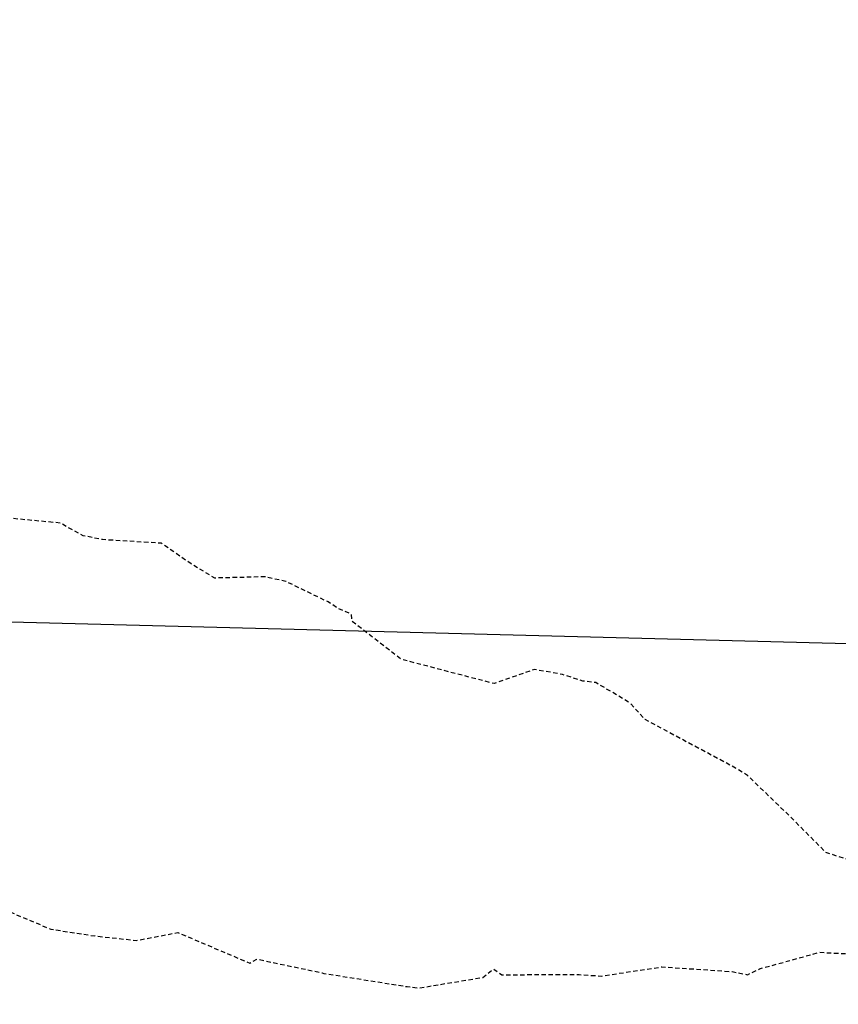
# Model space of a CAD drawing. Header units: feet. Extents: x 2262913 to 2469997, y 259999 to 435293.
# Tile 99 of 147: x 2465422 to 2465453, y 263635 to 263672. Entities that reach past the tile are written whole.
import ezdxf

# ---------------------------------------------------------------- set-up
doc = ezdxf.new("R2010")
doc.units = ezdxf.units.FT
doc.header["$MEASUREMENT"] = 0
doc.linetypes.add('OhDOT_USTN3', pattern=[0.22, 0.165, -0.055])
doc.linetypes.add('rowex', pattern=[0])
doc.layers.add('0_View_Frame_Border', color=7, linetype='Continuous', plot=False)
doc.layers.add('DT_X_Contour_Minor', color=136, linetype='OhDOT_USTN3')
doc.layers.add('RW_X_Fee_RW', color=6, linetype='rowex')
picture_1 = doc.add_image_def('image1.tif', size_in_pixel=(5000, 5000))

msp = doc.modelspace()

# ---------------------------------------------------------------- linework, layer by layer
at = {"layer": 'DT_X_Contour_Minor', "flags": 128}
msp.add_lwpolyline([(2465459.331, 263636.534), (2465461.49, 263636.656), (2465462.075, 263636.729), (2465463.693, 263637.622), (2465461.452, 263639.368), (2465460.158, 263639.63), (2465459.65, 263640.258), (2465456.041, 263640.236), (2465455.22, 263639.903), (2465453.013, 263640.603), (2465452.56, 263640.754), (2465451.188, 263642.135), (2465449.624, 263643.638), (2465449.519, 263643.711), (2465449.183, 263643.91), (2465445.792, 263645.725), (2465445.228, 263646.349), (2465443.949, 263647.112), (2465443.468, 263647.166), (2465442.704, 263647.415), (2465441.651, 263647.599), (2465440.143, 263647.073), (2465436.666, 263647.978), (2465434.827, 263649.4), (2465434.796, 263649.671), (2465434.296, 263649.885), (2465433.928, 263650.129), (2465432.349, 263650.893), (2465431.567, 263651.068), (2465429.684, 263651.022), (2465428.805, 263651.551), (2465427.682, 263652.324), (2465425.476, 263652.461), (2465424.755, 263652.606), (2465423.898, 263653.082), (2465420.85, 263653.367), (2465417.862, 263654.731), (2465416.805, 263654.83), (2465414.531, 263655.471), (2465413.702, 263655.652), (2465413.29, 263655.813), (2465410.14, 263656.237), (2465409.752, 263656.311), (2465408.356, 263656.632), (2465407.667, 263656.803), (2465407.435, 263656.849), (2465404.567, 263657.733), (2465402.971, 263658.168), (2465401.756, 263658.539), (2465399.032, 263659.501), (2465398.719, 263659.664), (2465398.307, 263659.741), (2465395.235, 263659.491), (2465395.09, 263659.48), (2465395.08, 263659.476), (2465395.023, 263659.48), (2465392.34, 263659.823), (2465390.036, 263659.041), (2465390.373, 263658.867), (2465388.968, 263658.063), (2465387.713, 263657.848), (2465386.173, 263657.523), (2465384.883, 263657.339), (2465383.723, 263656.143), (2465385.917, 263654.203), (2465386.847, 263651.232), (2465388.208, 263650.447), (2465388.778, 263650.323), (2465390.236, 263649.793), (2465392.083, 263650.027), (2465393.973, 263648.356), (2465394.249, 263648.194), (2465394.535, 263648.033), (2465396.719, 263646.837), (2465400.75, 263645.409), (2465400.824, 263645.381), (2465400.839, 263645.378), (2465400.875, 263645.364), (2465403.827, 263643.748), (2465405.977, 263643.119), (2465406.957, 263642.962), (2465408.78, 263642.228), (2465409.804, 263641.704), (2465411.539, 263641.215), (2465412.74, 263640.963), (2465414.258, 263640.603), (2465418.116, 263639.733), (2465418.521, 263639.784), (2465419.522, 263639.332), (2465421.451, 263638.63), (2465421.98, 263638.543), (2465423.546, 263637.882), (2465425.193, 263637.626), (2465426.761, 263637.461), (2465428.307, 263637.754), (2465431, 263636.608), (2465431.255, 263636.762), (2465433.704, 263636.248), (2465433.772, 263636.224), (2465436.889, 263635.732), (2465437.319, 263635.68), (2465439.721, 263636.075), (2465440.121, 263636.393), (2465440.426, 263636.177), (2465443.332, 263636.181), (2465444.162, 263636.128), (2465446.416, 263636.471), (2465449.059, 263636.294), (2465449.623, 263636.177), (2465450.083, 263636.398), (2465452.324, 263637.015), (2465454.617, 263636.902), (2465455.245, 263636.631), (2465457.777, 263636.666), (2465458.248, 263636.535), (2465459.331, 263636.534)], close=True, dxfattribs=at)
at = {"layer": 'RW_X_Fee_RW', "flags": 128}
msp.add_lwpolyline([(2464971.896, 263875.333), (2464970.427, 263675.338), (2464970.324, 263662.032), (2465057.097, 263658.811), (2465137.295, 263656.731), (2465155.287, 263656.269), (2465217.273, 263654.672), (2465550.092, 263646.067), (2465547.77, 263659.726), (2465607.957, 263664.12), (2465615.112, 263621.692), (2465985.788, 263548.859), (2466204.099, 263505.956), (2466243.343, 263498.253), (2466283.247, 263498.166), (2466340.297, 263498.057), (2466387.162, 263468.929), (2466571.015, 263482.016), (2466589.966, 263483.372), (2466617.77, 263479.971), (2466650.511, 263475.967), (2466830.833, 263453.894), (2466848.327, 263465.556), (2466851.274, 263490.619), (2466847.314, 263526.399), (2466829.405, 263688.852)], dxfattribs=at)

# ---------------------------------------------------------------- pictures from other files: only their frames are drawn
at = {"layer": '0_View_Frame_Border', "transparency": 33554687}
image = msp.add_image(picture_1, insert=(2465000.249, 259998.964), size_in_units=(4997.215, 4997.215), dxfattribs=dict(at, brightness=68, contrast=48))
image.dxf.flags = 6

doc.saveas('drawing.dxf')
